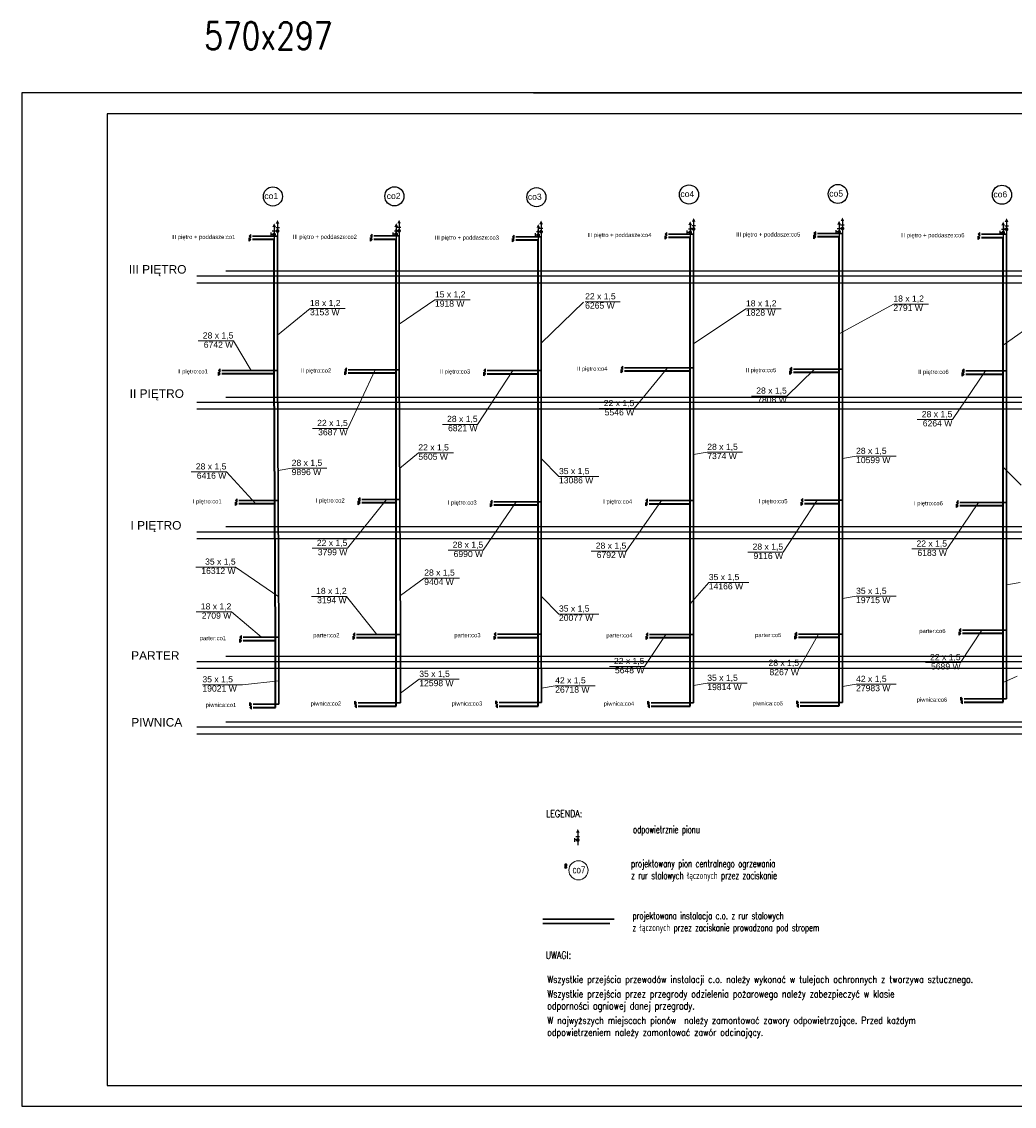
# Model space of a CAD drawing. Header units: millimetres. Extents: x 45180 to 119519, y 31297 to 302414.
# Tile 96 of 97: x 55429 to 84514, y 270625 to 302414. Entities that reach past the tile are written whole.
import ezdxf
from ezdxf.lldxf.tags import DXFTag

# ---------------------------------------------------------------- set-up
doc = ezdxf.new("R2010")
doc.units = ezdxf.units.MM
doc.header["$MEASUREMENT"] = 0
doc.linetypes.add('PHANTOM', pattern=[2.5, 1.25, -0.25, 0.25, -0.25, 0.25, -0.25])
doc.layers.get('0').update_dxf_attribs({"color": 252})
for name, color, linetype in [('#op-co', 3, 'Continuous'), ('#opisy', 7, 'Continuous'), ('#podkład', 252, 'Continuous'), ('_TABELA', 7, 'Continuous'), ('IS_Grafika', 7, 'SOLID'), ('IS_Opisy_działek_Therm', 7, 'SOLID'), ('URZADZENIA_I_AKCES_', 7, 'Continuous')]:
    doc.layers.add(name, color=color, linetype=linetype)
for name, color, linetype, lineweight in [('#piony', 7, 'Continuous', 5), ('IS_Powrót', 5, 'DASHDOT', 35), ('IS_Zasilanie', 1, 'SOLID', 30)]:
    doc.layers.add(name, color=color, linetype=linetype, lineweight=lineweight)
doc.styles.add('MtXpl_Arial', font='arial.ttf', dxfattribs={"height": 0.2})
doc.styles.add('ROMANS', font='romans', dxfattribs={"width": 0.8})
doc.styles.get("Standard").update_dxf_attribs({"font": 'arial.ttf', "bigfont": 'BIGFONT.SHX'})
tags = doc.linetypes.add('DASHDOT', pattern=[20, 10, -5, 0, -5]).pattern_tags.tags
tags[10:11] = [DXFTag(74, 4), DXFTag(75, 0), DXFTag(340, '0'), DXFTag(46, 0.0), DXFTag(50, 0.0), DXFTag(44, 0.0), DXFTag(45, 0.0)]
tags[8:9] = [DXFTag(74, 4), DXFTag(75, 0), DXFTag(340, '0'), DXFTag(46, 0.0), DXFTag(50, 0.0), DXFTag(44, 0.0), DXFTag(45, 0.0)]
tags[6:7] = [DXFTag(74, 4), DXFTag(75, 0), DXFTag(340, '0'), DXFTag(46, 0.0), DXFTag(50, 0.0), DXFTag(44, 0.0), DXFTag(45, 0.0)]
tags[4:5] = [DXFTag(74, 4), DXFTag(75, 0), DXFTag(340, '0'), DXFTag(46, 0.0), DXFTag(50, 0.0), DXFTag(44, 0.0), DXFTag(45, 0.0)]
tags = doc.linetypes.add('SOLID', pattern=[10, 10, 0]).pattern_tags.tags
tags[6:7] = [DXFTag(74, 4), DXFTag(75, 0), DXFTag(340, '0'), DXFTag(46, 0.0), DXFTag(50, 0.0), DXFTag(44, 0.0), DXFTag(45, 0.0)]
tags[4:5] = [DXFTag(74, 4), DXFTag(75, 0), DXFTag(340, '0'), DXFTag(46, 0.0), DXFTag(50, 0.0), DXFTag(44, 0.0), DXFTag(45, 0.0)]

# ---------------------------------------------------------------- blocks, each defined once
blk = doc.blocks.new('ODPOW')
at = {"layer": 'URZADZENIA_I_AKCES_', "linetype": 'Continuous'}
for p, q in [((0, 27), (0, 0)), ((-4, 18), (4, 18)), ((4, 11), (7, 11)), ((7, 15), (7, 7))]:
    blk.add_line(p, q, dxfattribs=at)
at = {"layer": 'URZADZENIA_I_AKCES_', "linetype": 'Continuous', "const_width": 4}
blk.add_lwpolyline([(-2, 11, 1), (2, 11, 1)], format="xyb", close=True, dxfattribs=at)
at = {"layer": 'URZADZENIA_I_AKCES_', "linetype": 'Continuous'}
blk.add_solid([(-4, 27), (4, 27), (0, 35)], dxfattribs=at)

msp = doc.modelspace()

# ---------------------------------------------------------------- hatches: boundary and pattern name
at = {"layer": 'IS_Grafika', "ltscale": 10}
for points in [[(62141, 296181), (62091, 296131), (62141, 296081)], [(62091, 296081), (62141, 296031), (62091, 295981)], [(65701, 296185), (65651, 296135), (65701, 296085)], [(65651, 296085), (65701, 296035), (65651, 295985)], [(69863, 296161), (69813, 296111), (69863, 296061)], [(69813, 296061), (69863, 296011), (69813, 295961)], [(74333, 296240), (74283, 296190), (74333, 296140)], [(74283, 296140), (74333, 296090), (74283, 296040)], [(78694, 296254), (78644, 296204), (78694, 296154)], [(78644, 296154), (78694, 296104), (78644, 296054)], [(83504, 296232), (83454, 296182), (83504, 296132)], [(83454, 296132), (83504, 296082), (83454, 296032)], [(61242, 292240), (61192, 292190), (61242, 292140)], [(61192, 292140), (61242, 292090), (61192, 292040)], [(64948, 292265), (64898, 292215), (64948, 292165)], [(64898, 292165), (64948, 292115), (64898, 292065)], [(69021, 292238), (68971, 292188), (69021, 292138)], [(73043, 292320), (72993, 292270), (73043, 292220)], [(72993, 292220), (73043, 292170), (72993, 292120)], [(77991, 292278), (77941, 292228), (77991, 292178)], [(77941, 292178), (77991, 292128), (77941, 292078)], [(83041, 292228), (82991, 292178), (83041, 292128)], [(68971, 292138), (69021, 292088), (68971, 292038)], [(82991, 292128), (83041, 292078), (82991, 292028)], [(61739, 288432), (61689, 288382), (61739, 288332)], [(61689, 288332), (61739, 288282), (61689, 288232)], [(65343, 288458), (65293, 288408), (65343, 288358)], [(65293, 288358), (65343, 288308), (65293, 288258)], [(69211, 288395), (69161, 288345), (69211, 288295)], [(73764, 288426), (73714, 288376), (73764, 288326)], [(73714, 288326), (73764, 288276), (73714, 288226)], [(78318, 288436), (78268, 288386), (78318, 288336)], [(78268, 288336), (78318, 288286), (78268, 288236)], [(82871, 288376), (82821, 288326), (82871, 288276)], [(69161, 288295), (69211, 288245), (69161, 288195)], [(82821, 288276), (82871, 288226), (82821, 288176)], [(78138, 284513), (78088, 284463), (78138, 284413)], [(82949, 284632), (82899, 284582), (82949, 284532)], [(82899, 284532), (82949, 284482), (82899, 284432)], [(61868, 284422), (61818, 284372), (61868, 284322)], [(61818, 284322), (61868, 284272), (61818, 284222)], [(65191, 284506), (65141, 284456), (65191, 284406)], [(65141, 284406), (65191, 284356), (65141, 284306)], [(69325, 284509), (69275, 284459), (69325, 284409)], [(69275, 284409), (69325, 284359), (69275, 284309)], [(73778, 284504), (73728, 284454), (73778, 284404)], [(73728, 284404), (73778, 284354), (73728, 284304)], [(78088, 284413), (78138, 284363), (78088, 284313)], [(82948, 282618), (82998, 282568), (82948, 282518)], [(62114, 282465), (62164, 282415), (62114, 282365)], [(62164, 282365), (62114, 282315), (62164, 282265)], [(65191, 282504), (65241, 282454), (65191, 282404)], [(65241, 282404), (65191, 282354), (65241, 282304)], [(69324, 282507), (69374, 282457), (69324, 282407)], [(69374, 282407), (69324, 282357), (69374, 282307)], [(73777, 282502), (73827, 282452), (73777, 282402)], [(73827, 282402), (73777, 282352), (73827, 282302)], [(78138, 282511), (78188, 282461), (78138, 282411)], [(78188, 282411), (78138, 282361), (78188, 282311)], [(82998, 282518), (82948, 282468), (82998, 282418)]]:
    msp.add_hatch(color=256, dxfattribs=at).paths.add_polyline_path(points)

# ---------------------------------------------------------------- linework, layer by layer
at = {"layer": '#piony', "color": 7}
msp.add_circle((71743, 277542), 280, dxfattribs=at)
at = {"layer": '#podkład', "ltscale": 10}
for p, q in [((61412, 295114), (111860, 295114)), ((60562, 294964), (111860, 294964)), ((60562, 294764), (111860, 294764)), ((60562, 291264), (111860, 291264)), ((61412, 291414), (111860, 291414)), ((60562, 291064), (111860, 291064)), ((60562, 287464), (111860, 287464)), ((61412, 287614), (111860, 287614)), ((60562, 287264), (111860, 287264)), ((60562, 283664), (111860, 283664)), ((61412, 283814), (111860, 283814)), ((60562, 283464), (111860, 283464)), ((60562, 281744), (111860, 281744)), ((61412, 281894), (111860, 281894)), ((60562, 281544), (111860, 281544))]:
    msp.add_line(p, q, dxfattribs=at)
at = {"layer": '_TABELA', "color": 7}
for p, q in [((112429, 300325), (55429, 300325)), ((55429, 300325), (55429, 270625)), ((70429, 300325), (112429, 300325)), ((111829, 299715), (57929, 299715)), ((57929, 299715), (57929, 271235)), ((57929, 271235), (111829, 271235)), ((55429, 270625), (112429, 270625))]:
    msp.add_line(p, q, dxfattribs=at)
at = {"layer": 'IS_Grafika', "ltscale": 10}
for p, q in [((62141, 296181), (62091, 296131)), ((62091, 296131), (62141, 296081)), ((62091, 296081), (62141, 296031)), ((62091, 295981), (62091, 296081)), ((62091, 296081), (62091, 296081)), ((62141, 296031), (62091, 295981)), ((62141, 296081), (62141, 296181)), ((62141, 296181), (62141, 296181)), ((65701, 296185), (65651, 296135)), ((65651, 296135), (65701, 296085)), ((65651, 296085), (65701, 296035)), ((65651, 295985), (65651, 296085)), ((65651, 296085), (65651, 296085)), ((65701, 296035), (65651, 295985)), ((65701, 296085), (65701, 296185)), ((65701, 296185), (65701, 296185)), ((69863, 296161), (69813, 296111)), ((69813, 296111), (69863, 296061)), ((69813, 296061), (69863, 296011)), ((69813, 295961), (69813, 296061)), ((69813, 296061), (69813, 296061)), ((69863, 296011), (69813, 295961)), ((69863, 296061), (69863, 296161)), ((69863, 296161), (69863, 296161)), ((74333, 296240), (74283, 296190)), ((74283, 296190), (74333, 296140)), ((74283, 296140), (74333, 296090)), ((74283, 296040), (74283, 296140)), ((74283, 296140), (74283, 296140)), ((74333, 296090), (74283, 296040)), ((74333, 296140), (74333, 296240)), ((74333, 296240), (74333, 296240)), ((78694, 296254), (78644, 296204)), ((78644, 296204), (78694, 296154)), ((78644, 296154), (78694, 296104)), ((78644, 296054), (78644, 296154)), ((78644, 296154), (78644, 296154)), ((78694, 296104), (78644, 296054)), ((78694, 296154), (78694, 296254)), ((78694, 296254), (78694, 296254)), ((83504, 296232), (83454, 296182)), ((83454, 296182), (83504, 296132)), ((83454, 296132), (83504, 296082)), ((83454, 296032), (83454, 296132)), ((83454, 296132), (83454, 296132)), ((83504, 296082), (83454, 296032)), ((83504, 296132), (83504, 296232)), ((83504, 296232), (83504, 296232)), ((61242, 292240), (61192, 292190)), ((61192, 292190), (61242, 292140)), ((61192, 292140), (61242, 292090)), ((61192, 292040), (61192, 292140)), ((61192, 292140), (61192, 292140)), ((61242, 292140), (61242, 292240)), ((61242, 292240), (61242, 292240)), ((64948, 292265), (64898, 292215)), ((64898, 292215), (64948, 292165)), ((64898, 292165), (64948, 292115)), ((64898, 292065), (64898, 292165)), ((64898, 292165), (64898, 292165)), ((64948, 292165), (64948, 292265)), ((64948, 292265), (64948, 292265)), ((69021, 292238), (68971, 292188)), ((68971, 292188), (69021, 292138)), ((69021, 292138), (69021, 292238)), ((69021, 292238), (69021, 292238)), ((73043, 292320), (72993, 292270)), ((72993, 292270), (73043, 292220)), ((72993, 292220), (73043, 292170)), ((72993, 292120), (72993, 292220)), ((72993, 292220), (72993, 292220)), ((73043, 292170), (72993, 292120)), ((73043, 292220), (73043, 292320)), ((73043, 292320), (73043, 292320)), ((77991, 292278), (77941, 292228)), ((77941, 292228), (77991, 292178)), ((77941, 292178), (77991, 292128)), ((77941, 292078), (77941, 292178)), ((77941, 292178), (77941, 292178)), ((77991, 292178), (77991, 292278)), ((77991, 292278), (77991, 292278)), ((83041, 292228), (82991, 292178)), ((82991, 292178), (83041, 292128)), ((83041, 292128), (83041, 292228)), ((83041, 292228), (83041, 292228)), ((61242, 292090), (61192, 292040)), ((64948, 292115), (64898, 292065)), ((68971, 292138), (69021, 292088)), ((68971, 292038), (68971, 292138)), ((68971, 292138), (68971, 292138)), ((69021, 292088), (68971, 292038)), ((77991, 292128), (77941, 292078)), ((82991, 292128), (83041, 292078)), ((82991, 292028), (82991, 292128)), ((82991, 292128), (82991, 292128)), ((83041, 292078), (82991, 292028)), ((61739, 288432), (61689, 288382)), ((61689, 288382), (61739, 288332)), ((61689, 288332), (61739, 288282)), ((61689, 288232), (61689, 288332)), ((61689, 288332), (61689, 288332)), ((61739, 288332), (61739, 288432)), ((61739, 288432), (61739, 288432)), ((65343, 288458), (65293, 288408)), ((65293, 288408), (65343, 288358)), ((65293, 288358), (65343, 288308)), ((65293, 288258), (65293, 288358)), ((65293, 288358), (65293, 288358)), ((65343, 288358), (65343, 288458)), ((65343, 288458), (65343, 288458)), ((69211, 288395), (69161, 288345)), ((69161, 288345), (69211, 288295)), ((69211, 288295), (69211, 288395)), ((69211, 288395), (69211, 288395)), ((73764, 288426), (73714, 288376)), ((73714, 288376), (73764, 288326)), ((73714, 288326), (73764, 288276)), ((73714, 288226), (73714, 288326)), ((73714, 288326), (73714, 288326)), ((73764, 288326), (73764, 288426)), ((73764, 288426), (73764, 288426)), ((78318, 288436), (78268, 288386)), ((78268, 288386), (78318, 288336)), ((78268, 288336), (78318, 288286)), ((78268, 288236), (78268, 288336)), ((78268, 288336), (78268, 288336)), ((78318, 288336), (78318, 288436)), ((78318, 288436), (78318, 288436)), ((82871, 288376), (82821, 288326)), ((82821, 288326), (82871, 288276)), ((82871, 288276), (82871, 288376)), ((82871, 288376), (82871, 288376)), ((61739, 288282), (61689, 288232)), ((65343, 288308), (65293, 288258)), ((69161, 288295), (69211, 288245)), ((69161, 288195), (69161, 288295)), ((69161, 288295), (69161, 288295)), ((69211, 288245), (69161, 288195)), ((73764, 288276), (73714, 288226)), ((78318, 288286), (78268, 288236)), ((82821, 288276), (82871, 288226)), ((82821, 288176), (82821, 288276)), ((82821, 288276), (82821, 288276)), ((82871, 288226), (82821, 288176)), ((78138, 284513), (78088, 284463)), ((78138, 284413), (78138, 284513)), ((78138, 284513), (78138, 284513)), ((82949, 284632), (82899, 284582)), ((82899, 284582), (82949, 284532)), ((82899, 284532), (82949, 284482)), ((82899, 284432), (82899, 284532)), ((82899, 284532), (82899, 284532)), ((82949, 284532), (82949, 284632)), ((82949, 284632), (82949, 284632)), ((61868, 284422), (61818, 284372)), ((61818, 284372), (61868, 284322)), ((61818, 284322), (61868, 284272)), ((61818, 284222), (61818, 284322)), ((61818, 284322), (61818, 284322)), ((61868, 284272), (61818, 284222)), ((61868, 284322), (61868, 284422)), ((61868, 284422), (61868, 284422)), ((65191, 284506), (65141, 284456)), ((65141, 284456), (65191, 284406)), ((65141, 284406), (65191, 284356)), ((65141, 284306), (65141, 284406)), ((65141, 284406), (65141, 284406)), ((65191, 284356), (65141, 284306)), ((65191, 284406), (65191, 284506)), ((65191, 284506), (65191, 284506)), ((69325, 284509), (69275, 284459)), ((69275, 284459), (69325, 284409)), ((69275, 284409), (69325, 284359)), ((69275, 284309), (69275, 284409)), ((69275, 284409), (69275, 284409)), ((69325, 284359), (69275, 284309)), ((69325, 284409), (69325, 284509)), ((69325, 284509), (69325, 284509)), ((73778, 284504), (73728, 284454)), ((73728, 284454), (73778, 284404)), ((73728, 284404), (73778, 284354)), ((73728, 284304), (73728, 284404)), ((73728, 284404), (73728, 284404)), ((73778, 284354), (73728, 284304)), ((73778, 284404), (73778, 284504)), ((73778, 284504), (73778, 284504)), ((78088, 284463), (78138, 284413)), ((78088, 284413), (78138, 284363)), ((78088, 284313), (78088, 284413)), ((78088, 284413), (78088, 284413)), ((78138, 284363), (78088, 284313)), ((82949, 284482), (82899, 284432)), ((82948, 282618), (82998, 282568)), ((82948, 282518), (82948, 282618)), ((82948, 282618), (82948, 282618)), ((62114, 282465), (62164, 282415)), ((62114, 282365), (62114, 282465)), ((62114, 282465), (62114, 282465)), ((62164, 282415), (62114, 282365)), ((62164, 282365), (62114, 282315)), ((62114, 282315), (62164, 282265)), ((62164, 282265), (62164, 282365)), ((62164, 282365), (62164, 282365)), ((65191, 282504), (65241, 282454)), ((65191, 282404), (65191, 282504)), ((65191, 282504), (65191, 282504)), ((65241, 282454), (65191, 282404)), ((65241, 282404), (65191, 282354)), ((65191, 282354), (65241, 282304)), ((65241, 282304), (65241, 282404)), ((65241, 282404), (65241, 282404)), ((69324, 282507), (69374, 282457)), ((69324, 282407), (69324, 282507)), ((69324, 282507), (69324, 282507)), ((69374, 282457), (69324, 282407)), ((69374, 282407), (69324, 282357)), ((69324, 282357), (69374, 282307)), ((69374, 282307), (69374, 282407)), ((69374, 282407), (69374, 282407)), ((73777, 282502), (73827, 282452)), ((73777, 282402), (73777, 282502)), ((73777, 282502), (73777, 282502)), ((73827, 282452), (73777, 282402)), ((73827, 282402), (73777, 282352)), ((73777, 282352), (73827, 282302)), ((73827, 282302), (73827, 282402)), ((73827, 282402), (73827, 282402)), ((78138, 282511), (78188, 282461)), ((78138, 282411), (78138, 282511)), ((78138, 282511), (78138, 282511)), ((78188, 282461), (78138, 282411)), ((78188, 282411), (78138, 282361)), ((78138, 282361), (78188, 282311)), ((78188, 282311), (78188, 282411)), ((78188, 282411), (78188, 282411)), ((82998, 282568), (82948, 282518)), ((82998, 282518), (82948, 282468)), ((82948, 282468), (82998, 282418)), ((82998, 282418), (82998, 282518)), ((82998, 282518), (82998, 282518))]:
    msp.add_line(p, q, dxfattribs=at)
for centre in [(62790, 297292), (66350, 297296), (70512, 297271), (74982, 297350), (79343, 297365), (84153, 297342), (84153, 297342)]:
    msp.add_circle(centre, 280, dxfattribs=at)
at = {"layer": 'IS_Opisy_działek_Therm', "lineweight": 5, "ltscale": 10}
for p, q in [((66486, 293545), (67538, 294263)), ((67538, 294263), (68568, 294263)), ((70648, 292994), (71894, 294198)), ((71939, 294207), (72969, 294207)), ((79379, 293261), (80971, 294139)), ((80971, 294139), (82001, 294139)), ((62926, 293230), (63877, 294010)), ((63877, 294010), (64907, 294010)), ((75118, 292970), (76652, 294000)), ((76652, 294000), (77682, 294000)), ((84189, 292932), (85635, 293954)), ((61631, 293059), (60601, 293059)), ((62152, 292190), (61631, 293059)), ((65787, 292215), (64982, 290495)), ((69821, 292188), (68788, 290613)), ((74349, 292270), (73379, 291077)), ((78662, 292228), (77848, 291443)), ((83673, 292178), (82699, 290753)), ((77848, 291443), (76818, 291443)), ((73379, 291077), (72349, 291077)), ((68788, 290613), (67758, 290613)), ((82699, 290753), (81669, 290753)), ((64982, 290495), (63952, 290495)), ((66503, 289317), (67052, 289778)), ((67052, 289778), (68082, 289778)), ((70648, 289609), (71173, 289084)), ((75118, 289727), (75518, 289795)), ((75518, 289795), (76548, 289795)), ((79479, 289609), (79878, 289678)), ((79878, 289678), (81048, 289678)), ((62941, 289258), (63340, 289326)), ((63340, 289326), (64370, 289326)), ((84189, 289355), (84714, 288830)), ((61426, 289220), (60396, 289220)), ((62289, 288282), (61426, 289220)), ((71173, 289084), (72343, 289084)), ((66117, 288408), (64972, 286979)), ((69920, 288345), (68952, 286925)), ((74178, 288376), (73145, 286898)), ((78736, 288386), (77740, 286869)), ((83468, 288326), (82543, 286960)), ((64972, 286979), (63942, 286979)), ((68952, 286925), (67922, 286925)), ((73145, 286898), (72115, 286898)), ((77740, 286869), (76710, 286869)), ((82543, 286960), (81513, 286960)), ((61698, 286431), (60528, 286431)), ((62960, 285557), (61698, 286431)), ((66525, 285592), (67224, 286109)), ((67224, 286109), (68254, 286109)), ((75018, 285350), (75562, 285978)), ((75562, 285978), (76732, 285978)), ((84289, 285908), (84689, 285976)), ((64951, 285572), (63921, 285572)), ((65833, 284456), (64951, 285572)), ((70648, 285579), (71173, 285054)), ((79479, 285505), (79878, 285573)), ((79878, 285573), (81048, 285573)), ((61573, 285118), (60543, 285118)), ((62452, 284372), (61573, 285118)), ((71173, 285054), (72343, 285054)), ((83567, 284582), (82941, 283631)), ((74303, 284454), (73678, 283518)), ((78780, 284463), (78207, 283463)), ((82941, 283631), (81911, 283631)), ((73678, 283518), (72648, 283518)), ((78207, 283463), (77177, 283463)), ((60725, 282982), (61895, 282982)), ((62963, 283091), (61895, 282982)), ((66532, 282733), (67079, 283141)), ((67079, 283141), (68249, 283141)), ((70662, 282882), (71061, 282951)), ((71061, 282951), (72231, 282951)), ((75118, 282957), (75518, 283025)), ((75518, 283025), (76688, 283025)), ((79479, 282926), (79878, 282994)), ((79878, 282994), (81048, 282994)), ((84189, 283043), (84596, 283229))]:
    msp.add_line(p, q, dxfattribs=at)
at = {"layer": 'IS_Powrót', "ltscale": 10}
for p, q in [((62826, 296031), (62191, 296031)), ((62826, 292090), (62826, 296031)), ((66403, 296035), (65751, 296035)), ((66403, 292115), (66403, 296035)), ((70565, 296011), (69913, 296011)), ((70565, 292088), (70565, 296011)), ((75018, 296090), (74383, 296090)), ((75018, 292170), (75018, 296090)), ((79379, 296104), (78744, 296104)), ((79379, 292128), (79379, 296104)), ((84189, 296082), (83554, 296082)), ((84189, 292078), (84189, 296082)), ((75018, 292170), (73093, 292170)), ((75018, 288276), (75018, 292170)), ((62826, 292090), (61292, 292090)), ((62845, 288282), (62826, 292090)), ((66403, 292115), (64998, 292115)), ((66403, 288308), (66403, 292115)), ((70565, 292088), (69071, 292088)), ((70565, 288245), (70565, 292088)), ((79379, 292128), (78041, 292128)), ((79379, 288286), (79379, 292128)), ((84189, 292078), (83091, 292078)), ((84189, 288226), (84189, 292078)), ((62845, 288282), (61789, 288282)), ((62866, 284272), (62845, 288282)), ((66403, 288308), (65393, 288308)), ((66403, 284356), (66403, 288308)), ((70565, 288245), (69261, 288245)), ((70565, 284359), (70565, 288245)), ((75018, 288276), (73814, 288276)), ((75018, 284354), (75018, 288276)), ((79379, 288286), (78368, 288286)), ((79379, 284363), (79379, 288286)), ((84189, 288226), (82921, 288226)), ((84189, 284482), (84189, 288226)), ((62866, 284272), (61918, 284272)), ((62866, 282315), (62866, 284272)), ((66403, 284356), (65241, 284356)), ((66403, 282354), (66403, 284356)), ((70565, 284359), (69375, 284359)), ((70565, 282357), (70565, 284359)), ((75018, 284354), (73828, 284354)), ((75018, 282352), (75018, 284354)), ((79379, 284363), (78188, 284363)), ((79379, 282361), (79379, 284363)), ((84189, 284482), (82999, 284482)), ((84189, 282468), (84189, 284482)), ((62214, 282315), (62866, 282315)), ((65291, 282354), (66403, 282354)), ((69424, 282357), (70565, 282357)), ((73877, 282352), (75018, 282352)), ((78238, 282361), (79379, 282361)), ((83048, 282468), (84189, 282468))]:
    msp.add_line(p, q, dxfattribs=at)
at = {"layer": 'IS_Powrót', "lineweight": 30, "ltscale": 10}
msp.add_line((70698, 275987), (72660, 275987), dxfattribs=at)
at = {"layer": 'IS_Powrót', "color": 5, "lineweight": 0, "ltscale": 20}
msp.add_circle((71373, 277632), 34.1, dxfattribs=at)
at = {"layer": 'IS_Powrót', "color": 5, "lineweight": 30, "ltscale": 20}
msp.add_circle((71373, 277632), 22.1, dxfattribs=at)
at = {"layer": 'IS_Zasilanie', "ltscale": 10}
for p, q in [((62926, 296131), (62191, 296131)), ((62926, 292190), (62926, 296131)), ((66486, 296135), (65751, 296135)), ((66486, 292215), (66486, 296135)), ((70648, 296111), (69913, 296111)), ((70648, 292188), (70648, 296111)), ((75118, 296190), (74383, 296190)), ((75118, 292270), (75118, 296190)), ((79479, 296204), (78744, 296204)), ((79479, 292228), (79479, 296204)), ((84289, 296182), (83554, 296182)), ((84289, 292178), (84289, 296182)), ((62926, 292190), (61292, 292190)), ((62945, 288382), (62926, 292190)), ((66486, 292215), (64998, 292215)), ((66509, 288408), (66486, 292215)), ((70648, 292188), (69071, 292188)), ((70648, 288345), (70648, 292188)), ((75118, 292270), (73093, 292270)), ((75118, 288376), (75118, 292270)), ((79479, 292228), (78041, 292228)), ((79479, 288386), (79479, 292228)), ((84289, 292178), (83091, 292178)), ((84289, 288326), (84289, 292178)), ((62945, 288382), (61789, 288382)), ((62966, 284372), (62945, 288382)), ((66509, 288408), (65393, 288408)), ((66532, 284456), (66509, 288408)), ((70648, 288345), (69261, 288345)), ((70648, 284459), (70648, 288345)), ((75118, 288376), (73814, 288376)), ((75118, 284454), (75118, 288376)), ((79479, 288386), (78368, 288386)), ((79479, 284463), (79479, 288386)), ((84289, 288326), (82921, 288326)), ((84289, 284582), (84289, 288326)), ((84289, 284582), (82999, 284582)), ((84289, 282568), (84289, 284582)), ((62966, 284372), (61918, 284372)), ((62966, 282415), (62966, 284372)), ((66532, 284456), (65241, 284456)), ((66532, 282454), (66532, 284456)), ((70648, 284459), (69375, 284459)), ((70665, 282457), (70648, 284459)), ((75118, 284454), (73828, 284454)), ((75118, 282452), (75118, 284454)), ((79479, 284463), (78188, 284463)), ((79479, 282461), (79479, 284463)), ((62214, 282415), (62966, 282415)), ((65291, 282454), (66532, 282454)), ((69424, 282457), (70665, 282457)), ((73877, 282452), (75118, 282452)), ((78238, 282461), (79479, 282461)), ((83048, 282568), (84289, 282568))]:
    msp.add_line(p, q, dxfattribs=at)
at = {"layer": 'IS_Zasilanie', "lineweight": 30, "ltscale": 10}
msp.add_line((70698, 276114), (72787, 276114), dxfattribs=at)
at = {"layer": 'IS_Zasilanie', "color": 1, "linetype": 'PHANTOM', "lineweight": 0, "ltscale": 250}
msp.add_circle((71373, 277702), 34.1, dxfattribs=at)
at = {"layer": 'IS_Zasilanie', "color": 1, "linetype": 'PHANTOM', "lineweight": 30, "ltscale": 250}
msp.add_circle((71373, 277702), 22.1, dxfattribs=at)

# ---------------------------------------------------------------- block references
at = {"xscale": -13.50000000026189, "yscale": 13.50000000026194, "zscale": 13.50000000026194, "rotation": 359.9873706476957}
for p in [(62926, 296131), (66486, 296135), (75118, 296190), (79479, 296204), (84289, 296182), (62826, 296031), (66403, 296035), (70565, 296011), (70648, 296111), (75018, 296090), (79379, 296104), (84189, 296082), (71724, 278282)]:
    msp.add_blockref('ODPOW', p, dxfattribs=at)

# ---------------------------------------------------------------- texts
at = {"layer": '#op-co', "color": 7, "style": 'ROMANS', "width": 0.8}
msp.add_text('LEGENDA:', height=210, dxfattribs=at).set_placement((70794, 279096))
at = {"layer": '#opisy', "lineweight": -3, "style": 'ROMANS', "width": 0.8}
for s, height, p in [('570x297', 800, (60778, 301600)), ('UWAGI:', 210, (70784, 274951))]:
    msp.add_text(s, height=height, dxfattribs=at).set_placement(p)
at = {"layer": '#opisy', "color": 7, "linetype": 'Continuous', "lineweight": 0, "char_height": 210, "attachment_point": 1}
for s, insert, width in [('\\Fromans.shx|c238;\\W0.8; \\P\\W0.7;odpowietrznie pionu', (73343, 279195), 2345.87), ('\\C7;\\Fromans.shx|c238;\\W0.8; \\P\\W0.7;projektowany pion centralnego ogrzewania\\Pz rur stalowych łączonych przez zaciskanie ', (73286, 278196), 6584.28), ('\\Fromans|c238;\\W0.8; \\P\\W0.7;projektowana instalacja c.o. z rur stalowych\\Pz łączonych przez zaciskanie prowadzona pod stropem', (73326, 276669), 6584.28)]:
    msp.add_mtext(s, dxfattribs=dict(at, insert=insert, width=width))
at = {"layer": '#opisy', "lineweight": -3, "insert": (70830, 274454), "char_height": 210, "width": 12063.14, "attachment_point": 1, "style": 'ROMANS'}
msp.add_mtext('Wszystkie przejścia przewodów instalacji c.o. należy wykonać w tulejach ochronnych z tworzywa sztucznego.\\P\\H0.22222x;\\P\\H4.5x;Wszystkie przejścia prze\\H0.99999x;z przegrody odzielenia pożarowego należy zabezpieczyć w klasie odporności ogniowej danej przegrody. \\P\\H0.22223x;\\P\\H4.4998574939x;W najwyższych miejscach pionów  należy zamontować zawory odpowietrzające. Przed każdym odpowietrzeniem należy zamontować zawór odcinający.\\P', dxfattribs=at)
at = {"layer": '#podkład', "ltscale": 10, "char_height": 250, "width": 3949.16, "attachment_point": 7}
for s, insert in [('\\fArial|b0|i0;III PI\\fArial|b0|i0|c238;ĘTRO', (58569, 294955)), ('\\fArial|b0|i0;II PI\\fArial|b0|i0|c238;ĘTRO', (58593, 291314)), ('\\fArial|b0|i0;I PI\\fArial|b0|i0|c238;ĘTRO', (58616, 287453))]:
    msp.add_mtext(s, dxfattribs=dict(at, insert=insert))
at = {"layer": '#podkład', "ltscale": 10, "char_height": 250, "attachment_point": 7}
for s, insert in [('\\fArial|b0|i0;PARTER', (58636, 283713)), ('\\fArial|b0|i0;PIWNICA', (58640, 281752))]:
    msp.add_mtext(s, dxfattribs=dict(at, insert=insert))
at = {"layer": 'IS_Grafika', "color": 7, "lineweight": 5, "ltscale": 10, "style": 'MtXpl_Arial', "width": 0.8}
msp.add_text('co7', height=210, dxfattribs=at).set_placement((71568, 277452))
at = {"layer": 'IS_Grafika', "ltscale": 10, "attachment_point": 3}
for s, insert, char_height in [('\\fArial|b0|i0;co1', (62944, 297395), 180), ('\\fArial|b0|i0;co2', (66531, 297397), 180), ('\\fArial|b0|i0;co3', (70666, 297375), 180), ('\\fArial|b0|i0;co4', (75136, 297454), 180), ('\\fArial|b0|i0;co5', (79497, 297468), 180), ('\\fArial|b0|i0;co6', (84307, 297445), 180), ('\\fArial|b0|i0;III piętro + poddasze:co1', (61691, 296167), 122.4), ('\\fArial|b0|i0;III piętro + poddasze:co2', (65251, 296171), 122.4), ('\\fArial|b0|i0;III piętro + poddasze:co3', (69413, 296147), 122.4), ('\\fArial|b0|i0;III piętro + poddasze:co4', (73883, 296225), 122.4), ('\\fArial|b0|i0;III piętro + poddasze:co5', (78244, 296240), 122.4), ('\\fArial|b0|i0;III piętro + poddasze:co6', (83054, 296217), 122.4), ('\\fArial|b0|i0;II piętro:co1', (60882, 292226), 122.4), ('\\fArial|b0|i0;II piętro:co2', (64498, 292251), 122.4), ('\\fArial|b0|i0;II piętro:co3', (68571, 292224), 122.4), ('\\fArial|b0|i0;II piętro:co4', (72593, 292305), 122.4), ('\\fArial|b0|i0;II piętro:co5', (77541, 292264), 122.4), ('\\fArial|b0|i0;II piętro:co6', (82591, 292213), 122.4), ('\\fArial|b0|i0;I piętro:co1', (61289, 288417), 122.4), ('\\fArial|b0|i0;I piętro:co2', (64893, 288444), 122.4), ('\\fArial|b0|i0;I piętro:co3', (68761, 288381), 122.4), ('\\fArial|b0|i0;I piętro:co4', (73314, 288412), 122.4), ('\\fArial|b0|i0;I piętro:co5', (77868, 288422), 122.4), ('\\fArial|b0|i0;I piętro:co6', (82421, 288361), 122.4), ('\\fArial|b0|i0;parter:co6', (82499, 284618), 122.4), ('\\fArial|b0|i0;parter:co1', (61418, 284408), 122.4), ('\\fArial|b0|i0;parter:co2', (64741, 284492), 122.4), ('\\fArial|b0|i0;parter:co3', (68875, 284494), 122.4), ('\\fArial|b0|i0;parter:co4', (73328, 284490), 122.4), ('\\fArial|b0|i0;parter:co5', (77688, 284499), 122.4), ('\\fArial|b0|i0;piwnica:co6', (82548, 282603), 122.4), ('\\fArial|b0|i0;piwnica:co1', (61714, 282450), 122.4), ('\\fArial|b0|i0;piwnica:co2', (64791, 282490), 122.4), ('\\fArial|b0|i0;piwnica:co3', (68924, 282492), 122.4), ('\\fArial|b0|i0;piwnica:co4', (73377, 282488), 122.4), ('\\fArial|b0|i0;piwnica:co5', (77738, 282497), 122.4)]:
    msp.add_mtext(s, dxfattribs=dict(at, insert=insert, char_height=char_height))
at = {"layer": 'IS_Opisy_działek_Therm', "ltscale": 10, "char_height": 180}
for s, insert, attachment_point in [('\\fArial|b0|i0;15 x 1,2', (67538, 294299), 7), ('\\fArial|b0|i0;22 x 1,5', (71939, 294243), 7), ('\\fArial|b0|i0;18 x 1,2', (63877, 294046), 7), ('\\fArial|b0|i0;1918 W', (67538, 294241), 1), ('\\fArial|b0|i0;6265 W', (71939, 294185), 1), ('\\fArial|b0|i0;18 x 1,2', (76652, 294036), 7), ('\\fArial|b0|i0;2791 W', (80971, 294118), 1), ('\\fArial|b0|i0;18 x 1,2', (80971, 294175), 7), ('\\fArial|b0|i0;3153 W', (63877, 293989), 1), ('\\fArial|b0|i0;1828 W', (76652, 293979), 1), ('\\fArial|b0|i0;28 x 1,5', (61631, 293095), 9), ('\\fArial|b0|i0;6742 W', (61631, 293037), 3), ('\\fArial|b0|i0;28 x 1,5', (77848, 291479), 9), ('\\fArial|b0|i0;22 x 1,5', (73379, 291113), 9), ('\\fArial|b0|i0;7808 W', (77848, 291421), 3), ('\\fArial|b0|i0;5546 W', (73379, 291055), 3), ('\\fArial|b0|i0;28 x 1,5', (82699, 290789), 9), ('\\fArial|b0|i0;22 x 1,5', (64982, 290531), 9), ('\\fArial|b0|i0;28 x 1,5', (68788, 290649), 9), ('\\fArial|b0|i0;6821 W', (68788, 290592), 3), ('\\fArial|b0|i0;6264 W', (82699, 290732), 3), ('\\fArial|b0|i0;3687 W', (64982, 290473), 3), ('\\fArial|b0|i0;22 x 1,5', (67052, 289814), 7), ('\\fArial|b0|i0;28 x 1,5', (75518, 289831), 7), ('\\fArial|b0|i0;5605 W', (67052, 289756), 1), ('\\fArial|b0|i0;7374 W', (75518, 289774), 1), ('\\fArial|b0|i0;28 x 1,5', (79878, 289714), 7), ('\\fArial|b0|i0;10599 W', (79878, 289656), 1), ('\\fArial|b0|i0;28 x 1,5', (61426, 289256), 9), ('\\fArial|b0|i0;28 x 1,5', (63340, 289362), 7), ('\\fArial|b0|i0;9896 W', (63340, 289305), 1), ('\\fArial|b0|i0;35 x 1,5', (71173, 289120), 7), ('\\fArial|b0|i0;6416 W', (61426, 289199), 3), ('\\fArial|b0|i0;13086 W', (71173, 289063), 1), ('\\fArial|b0|i0;22 x 1,5', (64972, 287015), 9), ('\\fArial|b0|i0;28 x 1,5', (68952, 286961), 9), ('\\fArial|b0|i0;28 x 1,5', (73145, 286934), 9), ('\\fArial|b0|i0;28 x 1,5', (77740, 286905), 9), ('\\fArial|b0|i0;22 x 1,5', (82543, 286996), 9), ('\\fArial|b0|i0;3799 W', (64972, 286957), 3), ('\\fArial|b0|i0;6990 W', (68952, 286903), 3), ('\\fArial|b0|i0;6792 W', (73145, 286877), 3), ('\\fArial|b0|i0;9116 W', (77740, 286847), 3), ('\\fArial|b0|i0;6183 W', (82543, 286938), 3), ('\\fArial|b0|i0;35 x 1,5', (61698, 286467), 9), ('\\fArial|b0|i0;16312 W', (61698, 286410), 3), ('\\fArial|b0|i0;28 x 1,5', (67224, 286145), 7), ('\\fArial|b0|i0;35 x 1,5', (75562, 286014), 7), ('\\fArial|b0|i0;18 x 1,2', (64951, 285608), 9), ('\\fArial|b0|i0;9404 W', (67224, 286088), 1), ('\\fArial|b0|i0;14166 W', (75562, 285956), 1), ('\\fArial|b0|i0;35 x 1,5', (79878, 285609), 7), ('\\fArial|b0|i0;3194 W', (64951, 285550), 3), ('\\fArial|b0|i0;19715 W', (79878, 285552), 1), ('\\fArial|b0|i0;18 x 1,2', (61573, 285154), 9), ('\\fArial|b0|i0;35 x 1,5', (71173, 285090), 7), ('\\fArial|b0|i0;2709 W', (61573, 285096), 3), ('\\fArial|b0|i0;20077 W', (71173, 285033), 1), ('\\fArial|b0|i0;22 x 1,5', (73678, 283554), 9), ('\\fArial|b0|i0;28 x 1,5', (78207, 283499), 9), ('\\fArial|b0|i0;22 x 1,5', (82941, 283667), 9), ('\\fArial|b0|i0;5689 W', (82941, 283609), 3), ('\\fArial|b0|i0;35 x 1,5', (67079, 283177), 7), ('\\fArial|b0|i0;5648 W', (73678, 283497), 3), ('\\fArial|b0|i0;35 x 1,5', (75518, 283061), 7), ('\\fArial|b0|i0;8267 W', (78207, 283441), 3), ('\\fArial|b0|i0;35 x 1,5', (60725, 283018), 7), ('\\fArial|b0|i0;19021 W', (60725, 282960), 1), ('\\fArial|b0|i0;12598 W', (67079, 283119), 1), ('\\fArial|b0|i0;42 x 1,5', (71061, 282987), 7), ('\\fArial|b0|i0;26718 W', (71061, 282929), 1), ('\\fArial|b0|i0;19814 W', (75518, 283003), 1), ('\\fArial|b0|i0;42 x 1,5', (79878, 283030), 7), ('\\fArial|b0|i0;27983 W', (79878, 282972), 1)]:
    msp.add_mtext(s, dxfattribs=dict(at, insert=insert, attachment_point=attachment_point))

doc.saveas('drawing.dxf')
